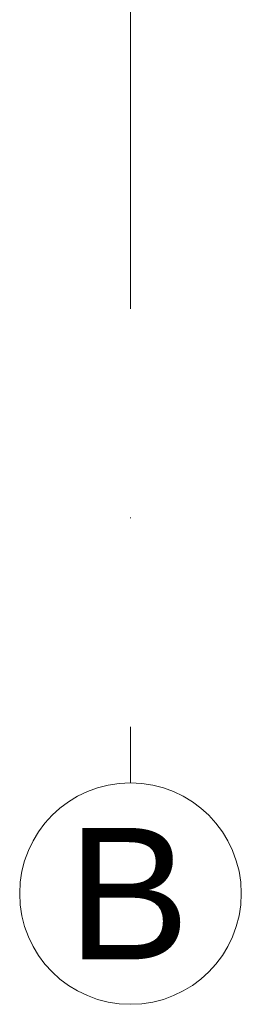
# Model space of a CAD drawing. Header units: metres. Extents: x 10441 to 19716, y -6570 to 1447.
# Tile 9 of 136: x 15542 to 15576, y -4614 to -4465. Entities that reach past the tile are written whole.
import ezdxf
from ezdxf.enums import TextEntityAlignment as Align

# ---------------------------------------------------------------- set-up
doc = ezdxf.new("R2010")
doc.units = ezdxf.units.M
doc.header["$MEASUREMENT"] = 0
doc.linetypes.add('DASHDOT', pattern=[25.4, 12.7, -6.35, 0, -6.35])
for name, color, linetype, lineweight in [('#elektryczne', 8, 'Continuous', 20), ('A_OSIE', 8, 'Continuous', 13), ('A_OZACZENIE DRZWI', 8, 'Continuous', 13), ('A_OZNACZENIA OKIEN', 8, 'Continuous', 13)]:
    doc.layers.add(name, color=color, linetype=linetype, lineweight=lineweight)
doc.styles.add('ARIAL', font='arial.ttf')
doc.styles.add('m1_romans', font='romans.shx', dxfattribs={"width": 0.8})

# ---------------------------------------------------------------- blocks, each defined once
blk = doc.blocks.new('podkład')
at = {"layer": 'A_OSIE', "color": 8, "linetype": 'DASHDOT', "ltscale": 5}
blk.add_line((11376.3, -675.15), (11376.3, -2335.96), dxfattribs=at)
at = {"layer": 'A_OSIE', "color": 8, "linetype": 'Continuous', "ltscale": 5}
blk.add_circle((11376.3, -2352.81), 16.85, dxfattribs=at)
at = {"layer": 'A_OSIE', "color": 8, "linetype": 'Continuous', "lineweight": 18, "style": 'ARIAL'}
blk.add_text('B', height=20, dxfattribs=at).set_placement((11366.7, -2362.81))
at = {"layer": 'A_OZACZENIE DRZWI', "color": 8, "ltscale": 0.1, "style": 'm1_romans', "width": 0.8}
for rotation, p in [(98.4861, (12735.07, -773.13)), (360, (12573.8, -1012.7)), (90, (11565.29, -1150.14)), (90, (11872.29, -1150.14)), (90, (12230.03, -1245.64)), (90, (12385.87, -1249.44)), (90, (11565.29, -1370.89)), (90, (11872.29, -1370.89)), (90, (12230.03, -1370.89)), (90, (12389.3, -1370.89)), (90, (11748.79, -1556.15)), (90, (11986.6, -1556.15)), (90, (12389.3, -1556.15)), (360, (12235.05, -1664.2)), (360, (12235.05, -1880.2)), (90, (11745.78, -2001.94))]:
    blk.add_attdef('SZEROKOSC', text='', height=10, rotation=rotation, dxfattribs=at).set_placement(p, align=Align.BOTTOM_CENTER)
for rotation, p in [(98.4861, (12738.56, -773.47)), (360, (12572.95, -1016.09)), (90, (11568.68, -1150.99)), (90, (11875.68, -1150.99)), (90, (12233.42, -1246.49)), (90, (12389.27, -1250.29)), (90, (11568.68, -1371.74)), (90, (11875.68, -1371.74)), (90, (12233.42, -1371.74)), (90, (12392.69, -1371.74)), (90, (11752.19, -1557)), (90, (11990, -1557)), (90, (12392.69, -1557)), (360, (12234.2, -1667.59)), (360, (12234.2, -1883.59)), (90, (11749.18, -2002.79))]:
    blk.add_attdef('WYSOKOSC', text='', height=10, rotation=rotation, dxfattribs=at).set_placement(p, align=Align.TOP_CENTER)
at = {"layer": 'A_OZNACZENIA OKIEN', "color": 8, "ltscale": 0.1, "style": 'm1_romans', "width": 0.8}
for rotation, p in [(278.8676, (13403.28, -587.56)), (278.8676, (13013.44, -645.27)), (278.8676, (12475.3, -724.92)), (278.8676, (12253.72, -757.72)), (0, (14011.09, -903.42)), (278.8676, (11051.11, -935.72)), (278.8676, (10670.26, -992.09)), (0, (14011.09, -1578.09)), (90, (10823, -2081.55)), (90, (11208, -2081.55)), (90, (11974, -2081.55)), (90, (13179.19, -2081.55)), (90, (13543.19, -2081.55))]:
    blk.add_attdef('WYSOKOSC', text='', height=10, rotation=rotation, dxfattribs=at).set_placement(p, align=Align.TOP_CENTER)
for rotation, p in [(278.8676, (13373.71, -593.04)), (278.8676, (12983.87, -650.74)), (278.8676, (12445.73, -730.4)), (278.8676, (12224.15, -763.19)), (0, (14017.48, -900.03)), (278.8676, (11021.54, -941.2)), (278.8676, (10640.69, -997.57)), (0, (14017.48, -1574.7)), (90, (10819.6, -2080.7)), (90, (11204.6, -2080.7)), (90, (11970.6, -2080.7)), (90, (13175.8, -2080.7)), (90, (13539.8, -2080.7))]:
    blk.add_attdef('SZEROKOSC', text='', height=10, rotation=rotation, dxfattribs=at).set_placement(p, align=Align.BOTTOM_CENTER)

msp = doc.modelspace()

# ---------------------------------------------------------------- block references
at = {"layer": '#elektryczne', "color": 8, "linetype": 'Continuous', "lineweight": 18}
msp.add_blockref('podkład', (4182.37, -2244.78), dxfattribs=at)

doc.saveas('drawing.dxf')
